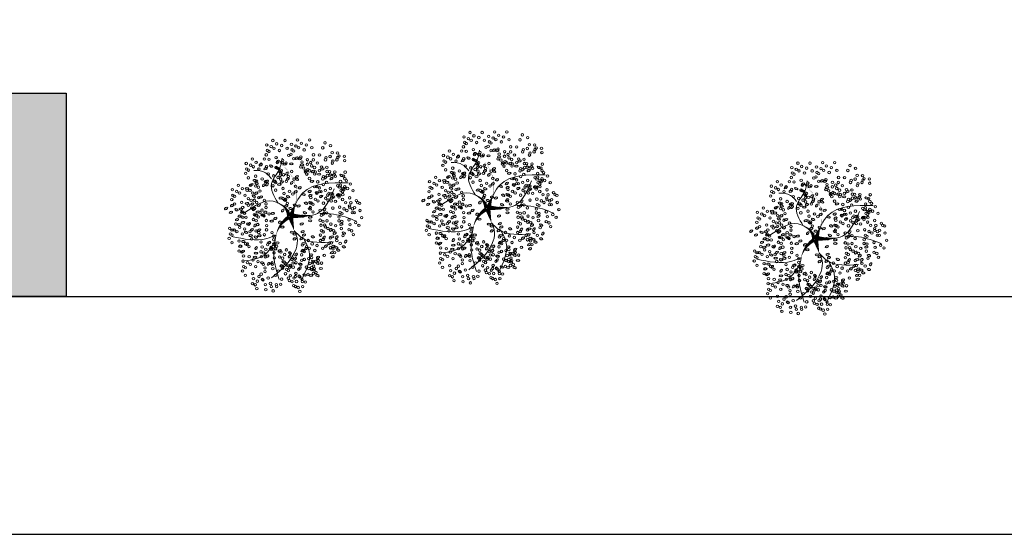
# Model space of a CAD drawing. Header units: millimetres. Extents: x 2041 to 2304, y 426 to 519.
# Tile 4 of 24: x 2074 to 2107, y 426 to 443. Entities that reach past the tile are written whole.
import ezdxf

# ---------------------------------------------------------------- set-up
doc = ezdxf.new("R2010")
doc.units = ezdxf.units.MM
doc.linetypes.add('ACAD_ISO04W100', pattern=[30, 24, -3, 0, -3])
doc.layers.add('01 - Vegetación', color=3, linetype='Continuous', lineweight=0)
doc.layers.add('Cotas', color=3, linetype='Continuous')
doc.layers.add('PAREDE', color=6, linetype='Continuous')

# ---------------------------------------------------------------- blocks, each defined once
blk = doc.blocks.new('17')
at = {"layer": '01 - Vegetación'}
for points in [[(4495.84, 1680.23, 1.33, 0.0221, 0.199177), (4489.97, 1684.48, 0.0221, 0.0221, 1.224983)], [(4496.02, 1680.23, 1.33, 0.0221, 0.286986), (4500.47, 1683.82, 0.0221, 0.0221, -1.494927)], [(4496.02, 1679.76, 1.77, 0.0221, 0), (4491.39, 1678.53, 0.0221, 0.0221, 0)], [(4496.02, 1679.66, 1.77, 0.0221, 0), (4500.28, 1678.15, 0.0221, 0.0221, 0)], [(4496.4, 1679.85, 1.77, 0.0221, 0.074947), (4496.4, 1672.95, 0.0221, 0.0221, 0.762797)], [(4497.07, 1679.43, 0.133, 0.0221, 0.381476), (4512.91, 1682.47, 0.0221, 0.0221, -1.841687)]]:
    blk.add_lwpolyline(points, format="xyseb", dxfattribs=at)
for points in [[(4490, 1684.47), (4488.83, 1687.51), (4489.5, 1699.09)], [(4487.73, 1684.98), (4483.44, 1688.25), (4481.42, 1694.81)], [(4497.83, 1680.19), (4501.11, 1685.48), (4497.33, 1694.81)], [(4508.5, 1685.98), (4510.45, 1688), (4511.21, 1691.78)], [(4500.47, 1683.82), (4506.92, 1685.99), (4511.46, 1683.47), (4515.25, 1682.46)], [(4490, 1684.47), (4482.94, 1685.23), (4475.36, 1683.47)], [(4491.39, 1678.53), (4489.02, 1677.58), (4485.46, 1677.92), (4475.87, 1685.99)], [(4491.39, 1678.53), (4489, 1675.9), (4487.73, 1665.57)], [(4496.57, 1678.43), (4497.07, 1670.86), (4505.15, 1665.32)], [(4497.07, 1679.43), (4503.89, 1675.65), (4507.17, 1660.78)], [(4488.74, 1675.4), (4484.7, 1673.64), (4475.11, 1676.16)], [(4497.07, 1670.11), (4496.82, 1665.57), (4494.55, 1658.01)]]:
    blk.add_spline(points, degree=3, dxfattribs=at)
blk = doc.blocks.new('16')
at = {"layer": '01 - Vegetación'}
h = blk.add_hatch(color=40, dxfattribs=at)
h.set_gradient(color1=(255, 191, 0), color2=(223, 255, 127), rotation=180, centered=1, tint=1, name='INVSPHERICAL')
edge = h.paths.add_edge_path()
edge.add_ellipse((4538.847, 1678.642), major_axis=(-0.0033, 0.0777), ratio=0.578492, start_angle=0, end_angle=360, ccw=False)
edge = h.paths.add_edge_path()
edge.add_ellipse((4538.961, 1678.487), major_axis=(-0.0349, 0.0695), ratio=0.578492, start_angle=0, end_angle=360, ccw=False)
edge = h.paths.add_edge_path()
edge.add_ellipse((4538.69, 1678.926), major_axis=(-0.0594, 0.0503), ratio=0.578492, start_angle=0, end_angle=360, ccw=False)
edge = h.paths.add_edge_path()
edge.add_ellipse((4538.676, 1678.266), major_axis=(-0.0033, 0.0777), ratio=0.578492, start_angle=0, end_angle=360, ccw=False)
edge = h.paths.add_edge_path()
edge.add_ellipse((4541.23, 1679.281), major_axis=(0.0274, 0.0728), ratio=0.578492, start_angle=0, end_angle=360, ccw=False)
edge = h.paths.add_edge_path()
edge.add_ellipse((4540.829, 1679.36), major_axis=(-0.0349, 0.0695), ratio=0.578492, start_angle=0, end_angle=360, ccw=False)
edge = h.paths.add_edge_path()
edge.add_ellipse((4541.174, 1679.607), major_axis=(-0.0349, 0.0695), ratio=0.578492, start_angle=0, end_angle=360, ccw=False)
edge = h.paths.add_edge_path()
edge.add_ellipse((4541.072, 1679.421), major_axis=(0.0274, 0.0728), ratio=0.578492, start_angle=0, end_angle=360, ccw=False)
edge = h.paths.add_edge_path()
edge.add_ellipse((4540.113, 1679.632), major_axis=(-0.0349, 0.0695), ratio=0.578492, start_angle=0, end_angle=360, ccw=False)
edge = h.paths.add_edge_path()
edge.add_ellipse((4540.279, 1679.843), major_axis=(-0.0349, 0.0695), ratio=0.578492, start_angle=0, end_angle=360, ccw=False)
edge = h.paths.add_edge_path()
edge.add_ellipse((4540.165, 1679.999), major_axis=(-0.0033, 0.0777), ratio=0.578492, start_angle=0, end_angle=360, ccw=False)
edge = h.paths.add_edge_path()
edge.add_ellipse((4540.499, 1679.956), major_axis=(-0.0033, 0.0777), ratio=0.578492, start_angle=0, end_angle=360, ccw=False)
edge = h.paths.add_edge_path()
edge.add_ellipse((4540.629, 1679.513), major_axis=(-0.0594, 0.0503), ratio=0.578492, start_angle=0, end_angle=360, ccw=False)
edge = h.paths.add_edge_path()
edge.add_ellipse((4540.551, 1680.278), major_axis=(0.0274, 0.0728), ratio=0.578492, start_angle=0, end_angle=360, ccw=False)
edge = h.paths.add_edge_path()
edge.add_ellipse((4539.201, 1679.744), major_axis=(-0.0033, 0.0777), ratio=0.578492, start_angle=0, end_angle=360, ccw=False)
edge = h.paths.add_edge_path()
edge.add_ellipse((4539.14, 1679.893), major_axis=(0.0274, 0.0728), ratio=0.578492, start_angle=0, end_angle=360, ccw=False)
edge = h.paths.add_edge_path()
edge.add_ellipse((4539.208, 1680.126), major_axis=(-0.0033, 0.0777), ratio=0.578492, start_angle=0, end_angle=360, ccw=False)
edge = h.paths.add_edge_path()
edge.add_ellipse((4538.979, 1680.681), major_axis=(-0.0594, 0.0503), ratio=0.578492, start_angle=0, end_angle=360, ccw=False)
edge = h.paths.add_edge_path()
edge.add_ellipse((4538.577, 1680.728), major_axis=(-0.0033, 0.0777), ratio=0.578492, start_angle=0, end_angle=360, ccw=False)
edge = h.paths.add_edge_path()
edge.add_ellipse((4538.926, 1680.033), major_axis=(0.0274, 0.0728), ratio=0.578492, start_angle=0, end_angle=360, ccw=False)
edge = h.paths.add_edge_path()
edge.add_ellipse((4538.95, 1679.842), major_axis=(0.0274, 0.0728), ratio=0.578492, start_angle=0, end_angle=360, ccw=False)
edge = h.paths.add_edge_path()
edge.add_ellipse((4538.621, 1680.191), major_axis=(-0.0349, 0.0695), ratio=0.578492, start_angle=0, end_angle=360, ccw=False)
edge = h.paths.add_edge_path()
edge.add_ellipse((4538.328, 1680.411), major_axis=(0.0274, 0.0728), ratio=0.578492, start_angle=0, end_angle=360, ccw=False)
edge = h.paths.add_edge_path()
edge.add_ellipse((4538.283, 1680.138), major_axis=(-0.0594, 0.0503), ratio=0.578492, start_angle=0, end_angle=360, ccw=False)
edge = h.paths.add_edge_path()
edge.add_ellipse((4538.32, 1679.993), major_axis=(-0.0594, 0.0503), ratio=0.578492, start_angle=0, end_angle=360, ccw=False)
edge = h.paths.add_edge_path()
edge.add_ellipse((4538.755, 1680.687), major_axis=(-0.0033, 0.0777), ratio=0.578492, start_angle=0, end_angle=360, ccw=False)
edge = h.paths.add_edge_path()
edge.add_ellipse((4538.834, 1681.261), major_axis=(-0.0349, 0.0695), ratio=0.578492, start_angle=0, end_angle=360, ccw=False)
edge = h.paths.add_edge_path()
edge.add_ellipse((4539.054, 1681.374), major_axis=(-0.0033, 0.0777), ratio=0.578492, start_angle=0, end_angle=360, ccw=False)
edge = h.paths.add_edge_path()
edge.add_ellipse((4539.147, 1681.076), major_axis=(-0.0594, 0.0503), ratio=0.578492, start_angle=0, end_angle=360, ccw=False)
edge = h.paths.add_edge_path()
edge.add_ellipse((4539.52, 1680.541), major_axis=(-0.0033, 0.0777), ratio=0.578492, start_angle=0, end_angle=360, ccw=False)
edge = h.paths.add_edge_path()
edge.add_ellipse((4539.459, 1680.689), major_axis=(0.0274, 0.0728), ratio=0.578492, start_angle=0, end_angle=360, ccw=False)
edge = h.paths.add_edge_path()
edge.add_ellipse((4539.527, 1680.923), major_axis=(-0.0033, 0.0777), ratio=0.578492, start_angle=0, end_angle=360, ccw=False)
edge = h.paths.add_edge_path()
edge.add_ellipse((4539.265, 1681.244), major_axis=(0.0274, 0.0728), ratio=0.578492, start_angle=0, end_angle=360, ccw=False)
edge = h.paths.add_edge_path()
edge.add_ellipse((4539.188, 1677.478), major_axis=(-0.0594, 0.0503), ratio=0.578492, start_angle=0, end_angle=360, ccw=False)
edge = h.paths.add_edge_path()
edge.add_ellipse((4539.473, 1678.19), major_axis=(0.0274, 0.0728), ratio=0.578492, start_angle=0, end_angle=360, ccw=False)
edge = h.paths.add_edge_path()
edge.add_ellipse((4540.696, 1678.325), major_axis=(0.0274, 0.0728), ratio=0.578492, start_angle=0, end_angle=360, ccw=False)
edge = h.paths.add_edge_path()
edge.add_ellipse((4540.33, 1678.305), major_axis=(-0.0033, 0.0777), ratio=0.578492, start_angle=0, end_angle=360, ccw=False)
edge = h.paths.add_edge_path()
edge.add_ellipse((4540.174, 1678.307), major_axis=(-0.0033, 0.0777), ratio=0.578492, start_angle=0, end_angle=360, ccw=False)
edge = h.paths.add_edge_path()
edge.add_ellipse((4540.488, 1677.717), major_axis=(-0.0594, 0.0503), ratio=0.578492, start_angle=0, end_angle=360, ccw=False)
edge = h.paths.add_edge_path()
edge.add_ellipse((4540.676, 1677.675), major_axis=(-0.0594, 0.0503), ratio=0.578492, start_angle=0, end_angle=360, ccw=False)
edge = h.paths.add_edge_path()
edge.add_ellipse((4539.469, 1677.341), major_axis=(-0.0033, 0.0777), ratio=0.578492, start_angle=0, end_angle=360, ccw=False)
edge = h.paths.add_edge_path()
edge.add_ellipse((4539.773, 1677.406), major_axis=(-0.0594, 0.0503), ratio=0.578492, start_angle=0, end_angle=360, ccw=False)
edge = h.paths.add_edge_path()
edge.add_ellipse((4539.631, 1677.23), major_axis=(-0.0349, 0.0695), ratio=0.578492, start_angle=0, end_angle=360, ccw=False)
edge = h.paths.add_edge_path()
edge.add_ellipse((4539.445, 1677.695), major_axis=(-0.0594, 0.0503), ratio=0.578492, start_angle=0, end_angle=360, ccw=False)
edge = h.paths.add_edge_path()
edge.add_ellipse((4542.676, 1679.136), major_axis=(-0.0033, 0.0777), ratio=0.578492, start_angle=0, end_angle=360, ccw=False)
edge = h.paths.add_edge_path()
edge.add_ellipse((4542.661, 1679.428), major_axis=(-0.0033, 0.0777), ratio=0.578492, start_angle=0, end_angle=360, ccw=False)
edge = h.paths.add_edge_path()
edge.add_ellipse((4542.742, 1679.554), major_axis=(-0.0033, 0.0777), ratio=0.578492, start_angle=0, end_angle=360, ccw=False)
edge = h.paths.add_edge_path()
edge.add_ellipse((4542.776, 1679.728), major_axis=(-0.0349, 0.0695), ratio=0.578492, start_angle=0, end_angle=360, ccw=False)
edge = h.paths.add_edge_path()
edge.add_ellipse((4542.477, 1679.745), major_axis=(0.0274, 0.0728), ratio=0.578492, start_angle=0, end_angle=360, ccw=False)
edge = h.paths.add_edge_path()
edge.add_ellipse((4542.578, 1680.02), major_axis=(0.0274, 0.0728), ratio=0.578492, start_angle=0, end_angle=360, ccw=False)
edge = h.paths.add_edge_path()
edge.add_ellipse((4542.466, 1680.268), major_axis=(-0.0349, 0.0695), ratio=0.578492, start_angle=0, end_angle=360, ccw=False)
edge = h.paths.add_edge_path()
edge.add_ellipse((4542.632, 1680.479), major_axis=(-0.0349, 0.0695), ratio=0.578492, start_angle=0, end_angle=360, ccw=False)
edge = h.paths.add_edge_path()
edge.add_ellipse((4542.359, 1679.577), major_axis=(-0.0594, 0.0503), ratio=0.578492, start_angle=0, end_angle=360, ccw=False)
edge = h.paths.add_edge_path()
edge.add_ellipse((4542.171, 1679.619), major_axis=(-0.0594, 0.0503), ratio=0.578492, start_angle=0, end_angle=360, ccw=False)
edge = h.paths.add_edge_path()
edge.add_ellipse((4542.246, 1679.328), major_axis=(-0.0594, 0.0503), ratio=0.578492, start_angle=0, end_angle=360, ccw=False)
edge = h.paths.add_edge_path()
edge.add_ellipse((4542.369, 1678.498), major_axis=(0.0274, 0.0728), ratio=0.578492, start_angle=0, end_angle=360, ccw=False)
edge = h.paths.add_edge_path()
edge.add_ellipse((4542.902, 1678.749), major_axis=(-0.0349, 0.0695), ratio=0.578492, start_angle=0, end_angle=360, ccw=False)
edge = h.paths.add_edge_path()
edge.add_ellipse((4542.925, 1678.897), major_axis=(-0.0349, 0.0695), ratio=0.578492, start_angle=0, end_angle=360, ccw=False)
edge = h.paths.add_edge_path()
edge.add_ellipse((4542.628, 1678.671), major_axis=(-0.0033, 0.0777), ratio=0.578492, start_angle=0, end_angle=360, ccw=False)
edge = h.paths.add_edge_path()
edge.add_ellipse((4542.11, 1678.896), major_axis=(-0.0349, 0.0695), ratio=0.578492, start_angle=0, end_angle=360, ccw=False)
edge = h.paths.add_edge_path()
edge.add_ellipse((4542.34, 1678.18), major_axis=(-0.0349, 0.0695), ratio=0.578492, start_angle=0, end_angle=360, ccw=False)
edge = h.paths.add_edge_path()
edge.add_ellipse((4538.137, 1679.191), major_axis=(-0.0349, 0.0695), ratio=0.578492, start_angle=0, end_angle=360, ccw=False)
edge = h.paths.add_edge_path()
edge.add_ellipse((4538.099, 1678.758), major_axis=(-0.0594, 0.0503), ratio=0.578492, start_angle=0, end_angle=360, ccw=False)
edge = h.paths.add_edge_path()
edge.add_ellipse((4537.796, 1678.552), major_axis=(0.0274, 0.0728), ratio=0.578492, start_angle=0, end_angle=360, ccw=False)
edge = h.paths.add_edge_path()
edge.add_ellipse((4537.776, 1678.277), major_axis=(-0.0033, 0.0777), ratio=0.578492, start_angle=0, end_angle=360, ccw=False)
edge = h.paths.add_edge_path()
edge.add_ellipse((4539.181, 1678.6), major_axis=(-0.0033, 0.0777), ratio=0.578492, start_angle=0, end_angle=360, ccw=False)
edge = h.paths.add_edge_path()
edge.add_ellipse((4538.502, 1678.968), major_axis=(-0.0594, 0.0503), ratio=0.578492, start_angle=0, end_angle=360, ccw=False)
edge = h.paths.add_edge_path()
edge.add_ellipse((4538.615, 1679.216), major_axis=(-0.0594, 0.0503), ratio=0.578492, start_angle=0, end_angle=360, ccw=False)
edge = h.paths.add_edge_path()
edge.add_ellipse((4538.188, 1679.557), major_axis=(-0.0033, 0.0777), ratio=0.578492, start_angle=0, end_angle=360, ccw=False)
edge = h.paths.add_edge_path()
edge.add_ellipse((4538.203, 1679.265), major_axis=(-0.0033, 0.0777), ratio=0.578492, start_angle=0, end_angle=360, ccw=False)
edge = h.paths.add_edge_path()
edge.add_ellipse((4538.285, 1679.391), major_axis=(-0.0033, 0.0777), ratio=0.578492, start_angle=0, end_angle=360, ccw=False)
edge = h.paths.add_edge_path()
edge.add_ellipse((4538.856, 1679.647), major_axis=(-0.0349, 0.0695), ratio=0.578492, start_angle=0, end_angle=360, ccw=False)
edge = h.paths.add_edge_path()
edge.add_ellipse((4538.272, 1678.751), major_axis=(0.0274, 0.0728), ratio=0.578492, start_angle=0, end_angle=360, ccw=False)
edge = h.paths.add_edge_path()
edge.add_ellipse((4540.863, 1678.985), major_axis=(0.0274, 0.0728), ratio=0.578492, start_angle=0, end_angle=360, ccw=False)
edge = h.paths.add_edge_path()
edge.add_ellipse((4540.823, 1678.811), major_axis=(-0.0349, 0.0695), ratio=0.578492, start_angle=0, end_angle=360, ccw=False)
edge = h.paths.add_edge_path()
edge.add_ellipse((4541.446, 1678.949), major_axis=(-0.0349, 0.0695), ratio=0.578492, start_angle=0, end_angle=360, ccw=False)
edge = h.paths.add_edge_path()
edge.add_ellipse((4540.434, 1680.393), major_axis=(-0.0033, 0.0777), ratio=0.578492, start_angle=0, end_angle=360, ccw=False)
edge = h.paths.add_edge_path()
edge.add_ellipse((4540.419, 1680.685), major_axis=(-0.0033, 0.0777), ratio=0.578492, start_angle=0, end_angle=360, ccw=False)
edge = h.paths.add_edge_path()
edge.add_ellipse((4539.773, 1680.547), major_axis=(-0.0349, 0.0695), ratio=0.578492, start_angle=0, end_angle=360, ccw=False)
edge = h.paths.add_edge_path()
edge.add_ellipse((4539.782, 1680.87), major_axis=(-0.0349, 0.0695), ratio=0.578492, start_angle=0, end_angle=360, ccw=False)
edge = h.paths.add_edge_path()
edge.add_ellipse((4539.668, 1681.126), major_axis=(0.0274, 0.0728), ratio=0.578492, start_angle=0, end_angle=360, ccw=False)
edge = h.paths.add_edge_path()
edge.add_ellipse((4540.336, 1681.276), major_axis=(0.0274, 0.0728), ratio=0.578492, start_angle=0, end_angle=360, ccw=False)
edge = h.paths.add_edge_path()
edge.add_ellipse((4540.381, 1681.413), major_axis=(-0.0349, 0.0695), ratio=0.578492, start_angle=0, end_angle=360, ccw=False)
edge = h.paths.add_edge_path()
edge.add_ellipse((4540.225, 1681.525), major_axis=(-0.0349, 0.0695), ratio=0.578492, start_angle=0, end_angle=360, ccw=False)
edge = h.paths.add_edge_path()
edge.add_ellipse((4540.009, 1681.424), major_axis=(-0.0033, 0.0777), ratio=0.578492, start_angle=0, end_angle=360, ccw=False)
edge = h.paths.add_edge_path()
edge.add_ellipse((4540.106, 1681.258), major_axis=(-0.0033, 0.0777), ratio=0.578492, start_angle=0, end_angle=360, ccw=False)
edge = h.paths.add_edge_path()
edge.add_ellipse((4540.036, 1680.989), major_axis=(-0.0594, 0.0503), ratio=0.578492, start_angle=0, end_angle=360, ccw=False)
edge = h.paths.add_edge_path()
edge.add_ellipse((4539.967, 1680.73), major_axis=(-0.0594, 0.0503), ratio=0.578492, start_angle=0, end_angle=360, ccw=False)
edge = h.paths.add_edge_path()
edge.add_ellipse((4541.92, 1680.217), major_axis=(-0.0033, 0.0777), ratio=0.578492, start_angle=0, end_angle=360, ccw=False)
edge = h.paths.add_edge_path()
edge.add_ellipse((4541.222, 1680.466), major_axis=(-0.0349, 0.0695), ratio=0.578492, start_angle=0, end_angle=360, ccw=False)
edge = h.paths.add_edge_path()
edge.add_ellipse((4541.387, 1680.676), major_axis=(-0.0349, 0.0695), ratio=0.578492, start_angle=0, end_angle=360, ccw=False)
edge = h.paths.add_edge_path()
edge.add_ellipse((4541.251, 1680.784), major_axis=(0.0274, 0.0728), ratio=0.578492, start_angle=0, end_angle=360, ccw=False)
edge = h.paths.add_edge_path()
edge.add_ellipse((4541.818, 1680.659), major_axis=(0.0274, 0.0728), ratio=0.578492, start_angle=0, end_angle=360, ccw=False)
edge = h.paths.add_edge_path()
edge.add_ellipse((4541.942, 1680.743), major_axis=(0.0274, 0.0728), ratio=0.578492, start_angle=0, end_angle=360, ccw=False)
edge = h.paths.add_edge_path()
edge.add_ellipse((4541.762, 1680.886), major_axis=(-0.0349, 0.0695), ratio=0.578492, start_angle=0, end_angle=360, ccw=False)
edge = h.paths.add_edge_path()
edge.add_ellipse((4541.592, 1681.082), major_axis=(-0.0033, 0.0777), ratio=0.578492, start_angle=0, end_angle=360, ccw=False)
edge = h.paths.add_edge_path()
edge.add_ellipse((4541.511, 1680.956), major_axis=(-0.0033, 0.0777), ratio=0.578492, start_angle=0, end_angle=360, ccw=False)
edge = h.paths.add_edge_path()
edge.add_ellipse((4541.775, 1680.201), major_axis=(-0.0594, 0.0503), ratio=0.578492, start_angle=0, end_angle=360, ccw=False)
edge = h.paths.add_edge_path()
edge.add_ellipse((4541.737, 1680.346), major_axis=(-0.0594, 0.0503), ratio=0.578492, start_angle=0, end_angle=360, ccw=False)
edge = h.paths.add_edge_path()
edge.add_ellipse((4541.843, 1679.118), major_axis=(-0.0594, 0.0503), ratio=0.578492, start_angle=0, end_angle=360, ccw=False)
edge = h.paths.add_edge_path()
edge.add_ellipse((4541.881, 1679.551), major_axis=(-0.0349, 0.0695), ratio=0.578492, start_angle=0, end_angle=360, ccw=False)
edge = h.paths.add_edge_path()
edge.add_ellipse((4542.015, 1679.29), major_axis=(-0.0349, 0.0695), ratio=0.578492, start_angle=0, end_angle=360, ccw=False)
edge = h.paths.add_edge_path()
edge.add_ellipse((4541.91, 1679.869), major_axis=(0.0274, 0.0728), ratio=0.578492, start_angle=0, end_angle=360, ccw=False)
edge = h.paths.add_edge_path()
edge.add_ellipse((4541.769, 1679.666), major_axis=(-0.0033, 0.0777), ratio=0.578492, start_angle=0, end_angle=360, ccw=False)
edge = h.paths.add_edge_path()
edge.add_ellipse((4539.676, 1679.115), major_axis=(-0.0033, 0.0777), ratio=0.578492, start_angle=0, end_angle=360, ccw=False)
edge = h.paths.add_edge_path()
edge.add_ellipse((4539.594, 1678.989), major_axis=(-0.0033, 0.0777), ratio=0.578492, start_angle=0, end_angle=360, ccw=False)
edge = h.paths.add_edge_path()
edge.add_ellipse((4539.898, 1679.531), major_axis=(-0.0033, 0.0777), ratio=0.578492, start_angle=0, end_angle=360, ccw=False)
edge = h.paths.add_edge_path()
edge.add_ellipse((4539.697, 1678.641), major_axis=(-0.0349, 0.0695), ratio=0.578492, start_angle=0, end_angle=360, ccw=False)
edge = h.paths.add_edge_path()
edge.add_ellipse((4539.398, 1678.691), major_axis=(-0.0349, 0.0695), ratio=0.578492, start_angle=0, end_angle=360, ccw=False)
edge = h.paths.add_edge_path()
edge.add_ellipse((4539.555, 1678.579), major_axis=(-0.0349, 0.0695), ratio=0.578492, start_angle=0, end_angle=360, ccw=False)
edge = h.paths.add_edge_path()
edge.add_ellipse((4540.714, 1679.167), major_axis=(0.0274, 0.0728), ratio=0.578492, start_angle=0, end_angle=360, ccw=False)
edge = h.paths.add_edge_path()
edge.add_ellipse((4540.549, 1681.79), major_axis=(-0.0349, 0.0695), ratio=0.578492, start_angle=0, end_angle=360, ccw=False)
edge = h.paths.add_edge_path()
edge.add_ellipse((4540.715, 1682.001), major_axis=(-0.0349, 0.0695), ratio=0.578492, start_angle=0, end_angle=360, ccw=False)
edge = h.paths.add_edge_path()
edge.add_ellipse((4540.848, 1681.741), major_axis=(-0.0349, 0.0695), ratio=0.578492, start_angle=0, end_angle=360, ccw=False)
edge = h.paths.add_edge_path()
edge.add_ellipse((4540.661, 1681.542), major_axis=(0.0274, 0.0728), ratio=0.578492, start_angle=0, end_angle=360, ccw=False)
edge = h.paths.add_edge_path()
edge.add_ellipse((4540.684, 1681.351), major_axis=(0.0274, 0.0728), ratio=0.578492, start_angle=0, end_angle=360, ccw=False)
edge = h.paths.add_edge_path()
edge.add_ellipse((4540.56, 1681.267), major_axis=(0.0274, 0.0728), ratio=0.578492, start_angle=0, end_angle=360, ccw=False)
edge = h.paths.add_edge_path()
edge.add_ellipse((4540.528, 1678.539), major_axis=(0.0274, 0.0728), ratio=0.578492, start_angle=0, end_angle=360, ccw=False)
edge = h.paths.add_edge_path()
edge.add_ellipse((4540.38, 1678.647), major_axis=(0.0274, 0.0728), ratio=0.578492, start_angle=0, end_angle=360, ccw=False)
edge = h.paths.add_edge_path()
edge.add_ellipse((4540.034, 1678.678), major_axis=(-0.0349, 0.0695), ratio=0.578492, start_angle=0, end_angle=360, ccw=False)
edge = h.paths.add_edge_path()
edge.add_ellipse((4540.944, 1678.493), major_axis=(0.0274, 0.0728), ratio=0.578492, start_angle=0, end_angle=360, ccw=False)
edge = h.paths.add_edge_path()
edge.add_ellipse((4541.625, 1678.77), major_axis=(-0.0349, 0.0695), ratio=0.578492, start_angle=0, end_angle=360, ccw=False)
edge = h.paths.add_edge_path()
edge.add_ellipse((4541.994, 1678.887), major_axis=(0.0274, 0.0728), ratio=0.578492, start_angle=0, end_angle=360, ccw=False)
edge = h.paths.add_edge_path()
edge.add_ellipse((4541.336, 1678.598), major_axis=(0.0274, 0.0728), ratio=0.578492, start_angle=0, end_angle=360, ccw=False)
edge = h.paths.add_edge_path()
edge.add_ellipse((4539.381, 1678.993), major_axis=(-0.0349, 0.0695), ratio=0.578492, start_angle=0, end_angle=360, ccw=False)
edge = h.paths.add_edge_path()
edge.add_ellipse((4540.938, 1681.079), major_axis=(-0.0033, 0.0777), ratio=0.578492, start_angle=0, end_angle=360, ccw=False)
edge = h.paths.add_edge_path()
edge.add_ellipse((4540.699, 1680.759), major_axis=(-0.0594, 0.0503), ratio=0.578492, start_angle=0, end_angle=360, ccw=False)
edge = h.paths.add_edge_path()
edge.add_ellipse((4540.908, 1680.857), major_axis=(-0.0349, 0.0695), ratio=0.578492, start_angle=0, end_angle=360, ccw=False)
edge = h.paths.add_edge_path()
edge.add_ellipse((4540.863, 1680.561), major_axis=(-0.0349, 0.0695), ratio=0.578492, start_angle=0, end_angle=360, ccw=False)
edge = h.paths.add_edge_path()
edge.add_ellipse((4540.564, 1680.61), major_axis=(-0.0349, 0.0695), ratio=0.578492, start_angle=0, end_angle=360, ccw=False)
edge = h.paths.add_edge_path()
edge.add_ellipse((4539.771, 1681.729), major_axis=(-0.0349, 0.0695), ratio=0.578492, start_angle=0, end_angle=360, ccw=False)
edge = h.paths.add_edge_path()
edge.add_ellipse((4540.968, 1678.302), major_axis=(0.0274, 0.0728), ratio=0.578492, start_angle=0, end_angle=360, ccw=False)
edge = h.paths.add_edge_path()
edge.add_ellipse((4541.908, 1678.227), major_axis=(-0.0033, 0.0777), ratio=0.578492, start_angle=0, end_angle=360, ccw=False)
edge = h.paths.add_edge_path()
edge.add_ellipse((4541.283, 1678.297), major_axis=(-0.0349, 0.0695), ratio=0.578492, start_angle=0, end_angle=360, ccw=False)
edge = h.paths.add_edge_path()
edge.add_ellipse((4541.463, 1678.333), major_axis=(-0.0349, 0.0695), ratio=0.578492, start_angle=0, end_angle=360, ccw=False)
edge = h.paths.add_edge_path()
edge.add_ellipse((4538.021, 1678.159), major_axis=(0.0274, 0.0728), ratio=0.578492, start_angle=0, end_angle=360, ccw=False)
edge = h.paths.add_edge_path()
edge.add_ellipse((4537.772, 1677.992), major_axis=(0.0274, 0.0728), ratio=0.578492, start_angle=0, end_angle=360, ccw=False)
edge = h.paths.add_edge_path()
edge.add_ellipse((4538.082, 1677.841), major_axis=(-0.0033, 0.0777), ratio=0.578492, start_angle=0, end_angle=360, ccw=False)
edge = h.paths.add_edge_path()
edge.add_ellipse((4538.572, 1677.966), major_axis=(-0.0349, 0.0695), ratio=0.578492, start_angle=0, end_angle=360, ccw=False)
edge = h.paths.add_edge_path()
edge.add_ellipse((4538.311, 1677.99), major_axis=(0.0274, 0.0728), ratio=0.578492, start_angle=0, end_angle=360, ccw=False)
edge = h.paths.add_edge_path()
edge.add_ellipse((4538.394, 1678.174), major_axis=(0.0274, 0.0728), ratio=0.578492, start_angle=0, end_angle=360, ccw=False)
edge = h.paths.add_edge_path()
edge.add_ellipse((4538.776, 1677.355), major_axis=(-0.0349, 0.0695), ratio=0.578492, start_angle=0, end_angle=360, ccw=False)
edge = h.paths.add_edge_path()
edge.add_ellipse((4538.597, 1677.319), major_axis=(-0.0349, 0.0695), ratio=0.578492, start_angle=0, end_angle=360, ccw=False)
edge = h.paths.add_edge_path()
edge.add_ellipse((4539.063, 1677.621), major_axis=(-0.0349, 0.0695), ratio=0.578492, start_angle=0, end_angle=360, ccw=False)
edge = h.paths.add_edge_path()
edge.add_ellipse((4539.033, 1676.828), major_axis=(0.0274, 0.0728), ratio=0.578492, start_angle=0, end_angle=360, ccw=False)
edge = h.paths.add_edge_path()
edge.add_ellipse((4539.009, 1677.162), major_axis=(0.0274, 0.0728), ratio=0.578492, start_angle=0, end_angle=360, ccw=False)
edge = h.paths.add_edge_path()
edge.add_ellipse((4538.885, 1677.078), major_axis=(0.0274, 0.0728), ratio=0.578492, start_angle=0, end_angle=360, ccw=False)
edge = h.paths.add_edge_path()
edge.add_ellipse((4539.054, 1677.298), major_axis=(-0.0349, 0.0695), ratio=0.578492, start_angle=0, end_angle=360, ccw=False)
edge = h.paths.add_edge_path()
edge.add_ellipse((4542.221, 1677.913), major_axis=(-0.0033, 0.0777), ratio=0.578492, start_angle=0, end_angle=360, ccw=False)
edge = h.paths.add_edge_path()
edge.add_ellipse((4542.451, 1677.771), major_axis=(-0.0349, 0.0695), ratio=0.578492, start_angle=0, end_angle=360, ccw=False)
edge = h.paths.add_edge_path()
edge.add_ellipse((4541.18, 1677.355), major_axis=(-0.0349, 0.0695), ratio=0.578492, start_angle=0, end_angle=360, ccw=False)
edge = h.paths.add_edge_path()
edge.add_ellipse((4541.671, 1678.102), major_axis=(-0.0033, 0.0777), ratio=0.578492, start_angle=0, end_angle=360, ccw=False)
edge = h.paths.add_edge_path()
edge.add_ellipse((4541.411, 1678.017), major_axis=(-0.0033, 0.0777), ratio=0.578492, start_angle=0, end_angle=360, ccw=False)
edge = h.paths.add_edge_path()
edge.add_ellipse((4542.075, 1677.637), major_axis=(-0.0594, 0.0503), ratio=0.578492, start_angle=0, end_angle=360, ccw=False)
edge = h.paths.add_edge_path()
edge.add_ellipse((4541.252, 1677.826), major_axis=(-0.0349, 0.0695), ratio=0.578492, start_angle=0, end_angle=360, ccw=False)
edge = h.paths.add_edge_path()
edge.add_ellipse((4541.596, 1676.853), major_axis=(-0.0033, 0.0777), ratio=0.578492, start_angle=0, end_angle=360, ccw=False)
edge = h.paths.add_edge_path()
edge.add_ellipse((4541.655, 1677.018), major_axis=(-0.0033, 0.0777), ratio=0.578492, start_angle=0, end_angle=360, ccw=False)
edge = h.paths.add_edge_path()
edge.add_ellipse((4542.033, 1677.371), major_axis=(-0.0349, 0.0695), ratio=0.578492, start_angle=0, end_angle=360, ccw=False)
edge = h.paths.add_edge_path()
edge.add_ellipse((4542.19, 1677.259), major_axis=(-0.0349, 0.0695), ratio=0.578492, start_angle=0, end_angle=360, ccw=False)
edge = h.paths.add_edge_path()
edge.add_ellipse((4542.168, 1676.931), major_axis=(0.0274, 0.0728), ratio=0.578492, start_angle=0, end_angle=360, ccw=False)
edge = h.paths.add_edge_path()
edge.add_ellipse((4542.176, 1677.433), major_axis=(-0.0349, 0.0695), ratio=0.578492, start_angle=0, end_angle=360, ccw=False)
edge = h.paths.add_edge_path()
edge.add_ellipse((4541.313, 1677.094), major_axis=(-0.0349, 0.0695), ratio=0.578492, start_angle=0, end_angle=360, ccw=False)
edge = h.paths.add_edge_path()
edge.add_ellipse((4541.359, 1677.391), major_axis=(-0.0349, 0.0695), ratio=0.578492, start_angle=0, end_angle=360, ccw=False)
edge = h.paths.add_edge_path()
edge.add_ellipse((4540.019, 1676.943), major_axis=(-0.0349, 0.0695), ratio=0.578492, start_angle=0, end_angle=360, ccw=False)
edge = h.paths.add_edge_path()
edge.add_ellipse((4539.641, 1676.826), major_axis=(0.0274, 0.0728), ratio=0.578492, start_angle=0, end_angle=360, ccw=False)
edge = h.paths.add_edge_path()
edge.add_ellipse((4539.262, 1676.754), major_axis=(-0.0594, 0.0503), ratio=0.578492, start_angle=0, end_angle=360, ccw=False)
edge = h.paths.add_edge_path()
edge.add_ellipse((4539.45, 1677.146), major_axis=(-0.0594, 0.0503), ratio=0.578492, start_angle=0, end_angle=360, ccw=False)
at = {"layer": '01 - Vegetación', "extrusion": (0, 0, -1)}
for centre, major_axis in [((4540.715, 1682.001), (-0.0349, 0.0695)), ((4539.771, 1681.729), (-0.0349, 0.0695)), ((4540.009, 1681.424), (-0.0033, 0.0777)), ((4540.225, 1681.525), (-0.0349, 0.0695)), ((4540.381, 1681.413), (-0.0349, 0.0695)), ((4540.549, 1681.79), (-0.0349, 0.0695)), ((4540.848, 1681.741), (-0.0349, 0.0695)), ((4538.834, 1681.261), (-0.0349, 0.0695)), ((4539.054, 1681.374), (-0.0033, 0.0777)), ((4540.106, 1681.258), (-0.0033, 0.0777)), ((4540.938, 1681.079), (-0.0033, 0.0777)), ((4541.592, 1681.082), (-0.0033, 0.0777)), ((4538.577, 1680.728), (-0.0033, 0.0777)), ((4538.755, 1680.687), (-0.0033, 0.0777)), ((4539.52, 1680.541), (-0.0033, 0.0777)), ((4539.527, 1680.923), (-0.0033, 0.0777)), ((4539.773, 1680.547), (-0.0349, 0.0695)), ((4539.782, 1680.87), (-0.0349, 0.0695)), ((4540.419, 1680.685), (-0.0033, 0.0777)), ((4540.564, 1680.61), (-0.0349, 0.0695)), ((4540.863, 1680.561), (-0.0349, 0.0695)), ((4540.908, 1680.857), (-0.0349, 0.0695)), ((4541.387, 1680.676), (-0.0349, 0.0695)), ((4541.511, 1680.956), (-0.0033, 0.0777)), ((4541.762, 1680.886), (-0.0349, 0.0695)), ((4538.621, 1680.191), (-0.0349, 0.0695)), ((4539.208, 1680.126), (-0.0033, 0.0777)), ((4540.434, 1680.393), (-0.0033, 0.0777)), ((4541.222, 1680.466), (-0.0349, 0.0695)), ((4541.92, 1680.217), (-0.0033, 0.0777)), ((4542.466, 1680.268), (-0.0349, 0.0695)), ((4542.632, 1680.479), (-0.0349, 0.0695)), ((4539.201, 1679.744), (-0.0033, 0.0777)), ((4540.165, 1679.999), (-0.0033, 0.0777)), ((4540.279, 1679.843), (-0.0349, 0.0695)), ((4540.499, 1679.956), (-0.0033, 0.0777)), ((4542.776, 1679.728), (-0.0349, 0.0695)), ((4538.188, 1679.557), (-0.0033, 0.0777)), ((4538.203, 1679.265), (-0.0033, 0.0777)), ((4538.285, 1679.391), (-0.0033, 0.0777)), ((4538.856, 1679.647), (-0.0349, 0.0695)), ((4539.898, 1679.531), (-0.0033, 0.0777)), ((4540.113, 1679.632), (-0.0349, 0.0695)), ((4540.829, 1679.36), (-0.0349, 0.0695)), ((4541.174, 1679.607), (-0.0349, 0.0695)), ((4541.769, 1679.666), (-0.0033, 0.0777)), ((4541.881, 1679.551), (-0.0349, 0.0695)), ((4542.015, 1679.29), (-0.0349, 0.0695)), ((4542.661, 1679.428), (-0.0033, 0.0777)), ((4542.742, 1679.554), (-0.0033, 0.0777)), ((4538.137, 1679.191), (-0.0349, 0.0695)), ((4539.381, 1678.993), (-0.0349, 0.0695)), ((4539.594, 1678.989), (-0.0033, 0.0777)), ((4539.676, 1679.115), (-0.0033, 0.0777)), ((4540.823, 1678.811), (-0.0349, 0.0695)), ((4541.446, 1678.949), (-0.0349, 0.0695)), ((4542.11, 1678.896), (-0.0349, 0.0695)), ((4542.676, 1679.136), (-0.0033, 0.0777)), ((4542.925, 1678.897), (-0.0349, 0.0695)), ((4538.847, 1678.642), (-0.0033, 0.0777)), ((4538.961, 1678.487), (-0.0349, 0.0695)), ((4539.181, 1678.6), (-0.0033, 0.0777)), ((4539.398, 1678.691), (-0.0349, 0.0695)), ((4539.555, 1678.579), (-0.0349, 0.0695)), ((4539.697, 1678.641), (-0.0349, 0.0695)), ((4540.034, 1678.678), (-0.0349, 0.0695)), ((4541.625, 1678.77), (-0.0349, 0.0695)), ((4542.628, 1678.671), (-0.0033, 0.0777)), ((4542.902, 1678.749), (-0.0349, 0.0695)), ((4537.776, 1678.277), (-0.0033, 0.0777)), ((4538.572, 1677.966), (-0.0349, 0.0695)), ((4538.676, 1678.266), (-0.0033, 0.0777)), ((4540.174, 1678.307), (-0.0033, 0.0777)), ((4540.33, 1678.305), (-0.0033, 0.0777)), ((4541.283, 1678.297), (-0.0349, 0.0695)), ((4541.411, 1678.017), (-0.0033, 0.0777)), ((4541.463, 1678.333), (-0.0349, 0.0695)), ((4541.671, 1678.102), (-0.0033, 0.0777)), ((4541.908, 1678.227), (-0.0033, 0.0777)), ((4542.34, 1678.18), (-0.0349, 0.0695)), ((4538.082, 1677.841), (-0.0033, 0.0777)), ((4539.063, 1677.621), (-0.0349, 0.0695)), ((4541.252, 1677.826), (-0.0349, 0.0695)), ((4542.221, 1677.913), (-0.0033, 0.0777)), ((4542.451, 1677.771), (-0.0349, 0.0695)), ((4538.597, 1677.319), (-0.0349, 0.0695)), ((4538.776, 1677.355), (-0.0349, 0.0695)), ((4539.054, 1677.298), (-0.0349, 0.0695)), ((4539.469, 1677.341), (-0.0033, 0.0777)), ((4539.631, 1677.23), (-0.0349, 0.0695)), ((4541.18, 1677.355), (-0.0349, 0.0695)), ((4541.313, 1677.094), (-0.0349, 0.0695)), ((4541.359, 1677.391), (-0.0349, 0.0695)), ((4542.033, 1677.371), (-0.0349, 0.0695)), ((4542.176, 1677.433), (-0.0349, 0.0695)), ((4542.19, 1677.259), (-0.0349, 0.0695)), ((4540.019, 1676.943), (-0.0349, 0.0695)), ((4541.596, 1676.853), (-0.0033, 0.0777)), ((4541.655, 1677.018), (-0.0033, 0.0777))]:
    blk.add_ellipse(centre, major_axis=major_axis, ratio=0.578492, start_param=3.141593, end_param=9.424778, dxfattribs=at)
for centre, major_axis in [((4540.661, 1681.542), (0.0274, 0.0728)), ((4539.147, 1681.076), (-0.0594, 0.0503)), ((4539.265, 1681.244), (0.0274, 0.0728)), ((4539.668, 1681.126), (0.0274, 0.0728)), ((4540.036, 1680.989), (-0.0594, 0.0503)), ((4540.336, 1681.276), (0.0274, 0.0728)), ((4540.56, 1681.267), (0.0274, 0.0728)), ((4540.684, 1681.351), (0.0274, 0.0728)), ((4538.979, 1680.681), (-0.0594, 0.0503)), ((4539.459, 1680.689), (0.0274, 0.0728)), ((4539.967, 1680.73), (-0.0594, 0.0503)), ((4540.699, 1680.759), (-0.0594, 0.0503)), ((4541.251, 1680.784), (0.0274, 0.0728)), ((4541.818, 1680.659), (0.0274, 0.0728)), ((4541.942, 1680.743), (0.0274, 0.0728)), ((4538.283, 1680.138), (-0.0594, 0.0503)), ((4538.328, 1680.411), (0.0274, 0.0728)), ((4540.551, 1680.278), (0.0274, 0.0728)), ((4541.737, 1680.346), (-0.0594, 0.0503)), ((4541.775, 1680.201), (-0.0594, 0.0503)), ((4538.32, 1679.993), (-0.0594, 0.0503)), ((4538.926, 1680.033), (0.0274, 0.0728)), ((4538.95, 1679.842), (0.0274, 0.0728)), ((4539.14, 1679.893), (0.0274, 0.0728)), ((4541.91, 1679.869), (0.0274, 0.0728)), ((4542.477, 1679.745), (0.0274, 0.0728)), ((4542.578, 1680.02), (0.0274, 0.0728)), ((4540.629, 1679.513), (-0.0594, 0.0503)), ((4541.072, 1679.421), (0.0274, 0.0728)), ((4541.23, 1679.281), (0.0274, 0.0728)), ((4542.171, 1679.619), (-0.0594, 0.0503)), ((4542.246, 1679.328), (-0.0594, 0.0503)), ((4542.359, 1679.577), (-0.0594, 0.0503)), ((4538.502, 1678.968), (-0.0594, 0.0503)), ((4538.615, 1679.216), (-0.0594, 0.0503)), ((4538.69, 1678.926), (-0.0594, 0.0503)), ((4540.714, 1679.167), (0.0274, 0.0728)), ((4540.863, 1678.985), (0.0274, 0.0728)), ((4541.843, 1679.118), (-0.0594, 0.0503)), ((4541.994, 1678.887), (0.0274, 0.0728)), ((4537.796, 1678.552), (0.0274, 0.0728)), ((4538.099, 1678.758), (-0.0594, 0.0503)), ((4538.272, 1678.751), (0.0274, 0.0728)), ((4540.38, 1678.647), (0.0274, 0.0728)), ((4540.528, 1678.539), (0.0274, 0.0728)), ((4540.944, 1678.493), (0.0274, 0.0728)), ((4541.336, 1678.598), (0.0274, 0.0728)), ((4542.369, 1678.498), (0.0274, 0.0728)), ((4537.772, 1677.992), (0.0274, 0.0728)), ((4538.021, 1678.159), (0.0274, 0.0728)), ((4538.311, 1677.99), (0.0274, 0.0728)), ((4538.394, 1678.174), (0.0274, 0.0728)), ((4539.473, 1678.19), (0.0274, 0.0728)), ((4540.696, 1678.325), (0.0274, 0.0728)), ((4540.968, 1678.302), (0.0274, 0.0728)), ((4539.445, 1677.695), (-0.0594, 0.0503)), ((4540.488, 1677.717), (-0.0594, 0.0503)), ((4540.676, 1677.675), (-0.0594, 0.0503)), ((4542.075, 1677.637), (-0.0594, 0.0503)), ((4538.885, 1677.078), (0.0274, 0.0728)), ((4539.009, 1677.162), (0.0274, 0.0728)), ((4539.188, 1677.478), (-0.0594, 0.0503)), ((4539.45, 1677.146), (-0.0594, 0.0503)), ((4539.773, 1677.406), (-0.0594, 0.0503)), ((4539.033, 1676.828), (0.0274, 0.0728)), ((4539.262, 1676.754), (-0.0594, 0.0503)), ((4539.641, 1676.826), (0.0274, 0.0728)), ((4542.168, 1676.931), (0.0274, 0.0728))]:
    blk.add_ellipse(centre, major_axis=major_axis, ratio=0.578492, dxfattribs=at)
blk = doc.blocks.new('18')
at = {"color": 60}
for centre in [(4487.42, 1699.03), (4488.87, 1699.94), (4489.95, 1699.03), (4490.32, 1699.58), (4492.13, 1699.76), (4501.6, 1699.08), (4504.86, 1698.9), (4484.34, 1695.77), (4484.7, 1696.68), (4486.33, 1696.32), (4487.96, 1696.68), (4490.32, 1695.59), (4491.04, 1697.4), (4491.59, 1698.31), (4492.49, 1696.5), (4493.58, 1697.76), (4497.43, 1695.82), (4500.15, 1698.17), (4500.69, 1695.82), (4502.68, 1698.17), (4503.05, 1698.72), (4503.77, 1696.54), (4504.32, 1697.45), (4505.22, 1695.64), (4506.31, 1696.91), (4476.66, 1694.63), (4478.11, 1695.54), (4479.2, 1694.63), (4479.56, 1695.18), (4480.29, 1693), (4480.83, 1693.91), (4481.37, 1695.36), (4482.82, 1693.36), (4483.07, 1695.23), (4486.15, 1693.42), (4487.06, 1694.51), (4488.69, 1692.51), (4491.04, 1693.06), (4491.95, 1694.87), (4493.58, 1693.78), (4495.8, 1694.37), (4497.07, 1694.91), (4498.88, 1692.56), (4499.06, 1695.46), (4499.79, 1693.65), (4501.39, 1692.69), (4501.93, 1693.6), (4503.05, 1694.73), (4504.68, 1694.01), (4506.31, 1692.92), (4472.31, 1690.83), (4473.58, 1691.37), (4473.94, 1692.28), (4474.77, 1690.7), (4475.57, 1691.92), (4476.3, 1690.11), (4477.08, 1689.41), (4477.21, 1692.28), (4479.56, 1691.19), (4481.19, 1690.47), (4481.74, 1692.1), (4482.82, 1689.38), (4484.42, 1689.44), (4486.05, 1689.08), (4487.68, 1689.44), (4490.76, 1690.17), (4491.3, 1691.07), (4493.41, 1690.52), (4494.68, 1691.06), (4495.05, 1691.97), (4495.88, 1690.38), (4496.68, 1691.6), (4497.4, 1689.79), (4498.18, 1689.1), (4498.31, 1691.97), (4500.66, 1690.88), (4501.42, 1691.65), (4502.29, 1690.16), (4503.77, 1692.2), (4471.96, 1687.88), (4472.98, 1686.09), (4473.62, 1688.01), (4474.01, 1686.34), (4475.16, 1688.77), (4475.39, 1689.02), (4475.8, 1687.11), (4477.93, 1688.11), (4479.13, 1688.13), (4480.29, 1688.66), (4482.79, 1688), (4484.06, 1688.54), (4485.25, 1687.86), (4485.63, 1685.94), (4485.87, 1686.18), (4486.77, 1687.27), (4487.55, 1686.58), (4490.04, 1688.36), (4491.67, 1687.63), (4493.06, 1687.57), (4494.72, 1687.69), (4496.26, 1688.46), (4496.5, 1688.71), (4496.9, 1686.8), (4499.03, 1687.8), (4500.23, 1687.82), (4501.39, 1688.34), (4471.57, 1685.45), (4472.98, 1684.29), (4473.62, 1684.42), (4473.75, 1683.01), (4475.42, 1682.63), (4476.7, 1684.68), (4478.11, 1683.78), (4478.87, 1685.57), (4479.9, 1682.75), (4480.28, 1685.7), (4482.43, 1685.04), (4482.71, 1683.28), (4484.1, 1685.17), (4484.34, 1682.92), (4486.27, 1684.27), (4488.4, 1685.28), (4489.6, 1685.3), (4490.76, 1685.82), (4474.95, 1680.14), (4476.58, 1679.78), (4479, 1682.37), (4481.08, 1681.83), (4481.18, 1682.24), (4482.35, 1682.38), (4483.54, 1681.7), (4483.93, 1679.78), (4484.16, 1680.02), (4485.07, 1681.11), (4473.32, 1678.69), (4474.59, 1679.23), (4475.78, 1678.56), (4476.17, 1676.64), (4476.4, 1676.88), (4477.31, 1677.97), (4480.73, 1678.88), (4482.39, 1679.01), (4472.96, 1675.74), (4474.63, 1675.87), (4478.93, 1673.7), (4480.56, 1673.33), (4481.65, 1676.05), (4482.19, 1673.7), (4477.3, 1672.25), (4478.56, 1672.79), (4479.76, 1672.11), (4481.28, 1671.52), (4482.06, 1670.83)]:
    blk.add_circle(centre, 0.405, dxfattribs=at)
at = {"color": 62}
for centre in [(4508.79, 1693.6), (4510.24, 1694.51), (4511.33, 1693.6), (4511.69, 1694.15), (4512.96, 1692.88), (4513.51, 1694.33), (4514.96, 1692.34), (4504.45, 1689.8), (4505.71, 1690.35), (4506.08, 1691.25), (4507.71, 1690.89), (4508.43, 1689.08), (4509.34, 1691.25), (4511.69, 1690.16), (4512.42, 1691.97), (4513.33, 1689.44), (4513.87, 1691.07), (4507.53, 1687.99), (4510.06, 1687.09), (4512.42, 1687.63), (4514.96, 1688.35), (4475.75, 1680.49), (4477.2, 1681.39), (4478.29, 1680.49), (4478.65, 1681.03), (4479.92, 1679.76), (4480.46, 1681.21), (4471.4, 1676.68), (4472.67, 1677.23), (4473.03, 1678.13), (4474.66, 1677.77), (4476.29, 1678.13), (4478.65, 1677.04), (4479.37, 1678.86), (4480.28, 1676.32), (4480.82, 1677.95), (4481.91, 1679.22), (4474.48, 1674.87), (4475.39, 1675.96), (4477.02, 1673.97), (4479.37, 1674.51), (4481.91, 1675.23), (4481.98, 1675.16), (4483.43, 1676.06), (4484.51, 1675.16), (4484.88, 1675.7), (4485.6, 1673.53), (4486.15, 1674.43), (4486.69, 1675.88), (4488.14, 1673.89), (4477.63, 1671.36), (4478.9, 1671.9), (4479.26, 1672.8), (4480.89, 1672.44), (4481.61, 1670.63), (4482.52, 1672.8), (4484.88, 1671.72), (4486.51, 1670.99), (4487.05, 1672.62), (4488.14, 1669.91), (4480.71, 1669.54), (4483.25, 1668.64), (4485.6, 1669.18)]:
    blk.add_circle(centre, 0.405, dxfattribs=at)
at = {"color": 64}
for centre in [(4514.9, 1686.83), (4516.35, 1687.74), (4517.44, 1686.83), (4517.8, 1687.37), (4519.07, 1686.11), (4519.61, 1687.56), (4510.55, 1683.03), (4511.82, 1683.57), (4512.18, 1684.48), (4513.81, 1684.11), (4515.45, 1684.48), (4517.8, 1683.39), (4518.53, 1685.2), (4519.43, 1682.67), (4519.98, 1684.3), (4521.06, 1685.56), (4513.63, 1681.22), (4514.54, 1682.3), (4516.17, 1680.31), (4518.53, 1680.86), (4521.06, 1681.58), (4489.93, 1669.91), (4493.19, 1669.73), (4485.76, 1666.65), (4488.48, 1669), (4489.02, 1666.65), (4491.01, 1669), (4491.38, 1669.55), (4492.1, 1667.37), (4492.65, 1668.28), (4493.55, 1666.47), (4494.64, 1667.74), (4484.13, 1665.2), (4485.4, 1665.74), (4487.21, 1663.39), (4487.39, 1666.29), (4488.12, 1664.48), (4491.38, 1665.56), (4493.01, 1664.84), (4494.64, 1663.75), (4495.88, 1663.74), (4497.33, 1663.38), (4499.14, 1663.56), (4489.75, 1662.48), (4491.71, 1660.48), (4492.1, 1663.03), (4493.34, 1660.12), (4494.43, 1662.83), (4494.97, 1660.48), (4496.96, 1662.83), (4498.05, 1661.2), (4498.59, 1662.11), (4499.5, 1660.3), (4500.59, 1661.57), (4490.08, 1659.03), (4491.35, 1659.57), (4493.16, 1657.22), (4494.06, 1658.31), (4497.33, 1659.39), (4498.05, 1656.86), (4498.96, 1658.67), (4500.59, 1657.58), (4495.69, 1656.31)]:
    blk.add_circle(centre, 0.405, dxfattribs=at)
at = {"color": 66}
for centre in [(4504.72, 1684.6), (4506.17, 1685.5), (4507.25, 1684.6), (4507.62, 1685.14), (4508.34, 1682.97), (4508.89, 1683.87), (4509.43, 1685.32), (4510.88, 1683.33), (4500.37, 1680.79), (4501.64, 1681.34), (4502, 1682.24), (4503.63, 1681.88), (4504.36, 1680.07), (4505.26, 1682.24), (4507.62, 1681.15), (4509.25, 1680.43), (4509.79, 1682.06), (4516.54, 1679.6), (4519.8, 1679.42), (4503.45, 1678.98), (4505.99, 1678.08), (4508.34, 1678.62), (4510.88, 1679.34), (4512.37, 1676.34), (4515.09, 1678.69), (4515.63, 1676.34), (4517.63, 1678.69), (4517.99, 1679.24), (4518.71, 1677.06), (4519.26, 1677.97), (4520.16, 1676.16), (4521.25, 1677.43), (4499, 1673.23), (4500.45, 1672.87), (4502.26, 1673.05), (4510.74, 1674.89), (4512.01, 1675.43), (4513.82, 1673.08), (4514, 1675.98), (4514.73, 1674.17), (4517.99, 1675.25), (4519.62, 1674.53), (4521.25, 1673.44), (4494.83, 1669.97), (4497.55, 1672.33), (4498.09, 1669.97), (4500.09, 1672.33), (4501.17, 1670.7), (4501.72, 1671.6), (4502.62, 1669.79), (4503.71, 1671.06), (4516.36, 1672.17), (4518.71, 1672.72), (4493.2, 1668.52), (4494.47, 1669.07), (4496.28, 1666.71), (4496.46, 1669.61), (4497.19, 1667.8), (4500.45, 1668.89), (4502.08, 1668.16), (4503.71, 1667.08), (4498.82, 1665.81), (4501.17, 1666.35)]:
    blk.add_circle(centre, 0.405, dxfattribs=at)
at = {"color": 68}
for centre in [(4508.56, 1673.48), (4510.01, 1674.38), (4511.1, 1673.48), (4511.46, 1674.02), (4513.27, 1674.2), (4504.21, 1669.68), (4504.25, 1670.19), (4505.48, 1670.22), (4505.85, 1671.12), (4507.48, 1670.76), (4510.03, 1671.75), (4510.71, 1671.54), (4511.12, 1670.22), (4512.19, 1671.85), (4512.73, 1672.75), (4513.64, 1670.94), (4514.72, 1672.21), (4516.32, 1670.19), (4501.44, 1667.37), (4503.1, 1667.5), (4504.64, 1668.27), (4505.28, 1666.6), (4506.56, 1668.91), (4507.29, 1667.87), (4508.46, 1669.1), (4509.15, 1668.89), (4509.55, 1667.57), (4510.78, 1666.9), (4510.86, 1667.66), (4512.27, 1667.78), (4512.34, 1669.55), (4514.72, 1668.23), (4515.41, 1668.02), (4515.82, 1666.7), (4518.67, 1669.11), (4519.4, 1666.57), (4520.3, 1668.38), (4501.05, 1664.94), (4502.46, 1665.58), (4502.46, 1663.79), (4503.1, 1663.92), (4503.1, 1663.5), (4503.49, 1665.84), (4504.55, 1663.14), (4506.18, 1664.17), (4506.37, 1663.32), (4507.59, 1663.27), (4509.3, 1665.01), (4510.71, 1665.14), (4513.63, 1666), (4514.32, 1665.79), (4514.72, 1664.47), (4515.56, 1664.14), (4515.95, 1663.8), (4516.97, 1664.26), (4517.04, 1666.03), (4498.94, 1660.24), (4501.66, 1662.6), (4502.2, 1660.24), (4503.23, 1662.51), (4504.19, 1662.6), (4504.9, 1662.12), (4505.28, 1660.97), (4505.82, 1661.87), (4506.73, 1660.06), (4507.82, 1661.33), (4508.48, 1661.86), (4509.38, 1662.25), (4510.66, 1661.74), (4514.47, 1661.91), (4515.88, 1662.04), (4497.31, 1658.79), (4498.57, 1659.34), (4500.39, 1656.98), (4500.57, 1659.88), (4501.29, 1658.07), (4504.55, 1659.16)]:
    blk.add_circle(centre, 0.405, dxfattribs=at)
at = {"layer": '01 - Vegetación', "xscale": 7.5, "yscale": 7.5, "zscale": 7.5}
blk.add_blockref('16', (-29556.67, -10914.05), dxfattribs=at)
at = {"layer": '01 - Vegetación'}
blk.add_blockref('17', (0, 0), dxfattribs=at)

msp = doc.modelspace()

# ---------------------------------------------------------------- hatches: boundary and pattern name
at = {"layer": 'PAREDE', "linetype": 'ACAD_ISO04W100'}
h = msp.add_hatch(color=1, dxfattribs=at)
h.dxf.hatch_style = 1
h.paths.add_polyline_path([(2056.33099, 450.19249), (2056.33099, 456.02623), (2048.97071, 456.02623), (2048.97071, 447.12128), (2062.25979, 433.59957), (2075.66848, 433.59957), (2075.66848, 440.43773), (2066.09546, 440.43773)])

# ---------------------------------------------------------------- linework, layer by layer
at = {"layer": 'Cotas', "color": 1, "lineweight": -2}
msp.add_line((2058.90534, 425.59957), (2182.91388, 425.59957), dxfattribs=at)
msp.add_lwpolyline([(2101.7794, 507.02264), (2048.97071, 482.20994), (2048.97071, 447.12128), (2062.25979, 433.59957), (2174.91388, 433.59957), (2174.91388, 507.17556), (2101.7794, 507.02264)], dxfattribs=at)
at = {"layer": 'Cotas', "color": 7}
msp.add_lwpolyline([(2048.97071, 456.02623), (2056.33099, 456.02623), (2056.33099, 450.19249), (2066.09546, 440.43773), (2075.66848, 440.43773), (2075.66848, 433.59957), (2062.25979, 433.59957), (2048.97071, 447.12128)], close=True, dxfattribs=at)

# ---------------------------------------------------------------- block references
at = {"layer": '01 - Vegetación', "xscale": 0.1021725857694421, "yscale": 0.1021725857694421, "zscale": 0.1021725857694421, "rotation": 90}
for p in [(2261.47591, -22.8167), (2254.8394, -23.08554), (2272.50687, -23.84725)]:
    msp.add_blockref('18', p, dxfattribs=at)

doc.saveas('drawing.dxf')
